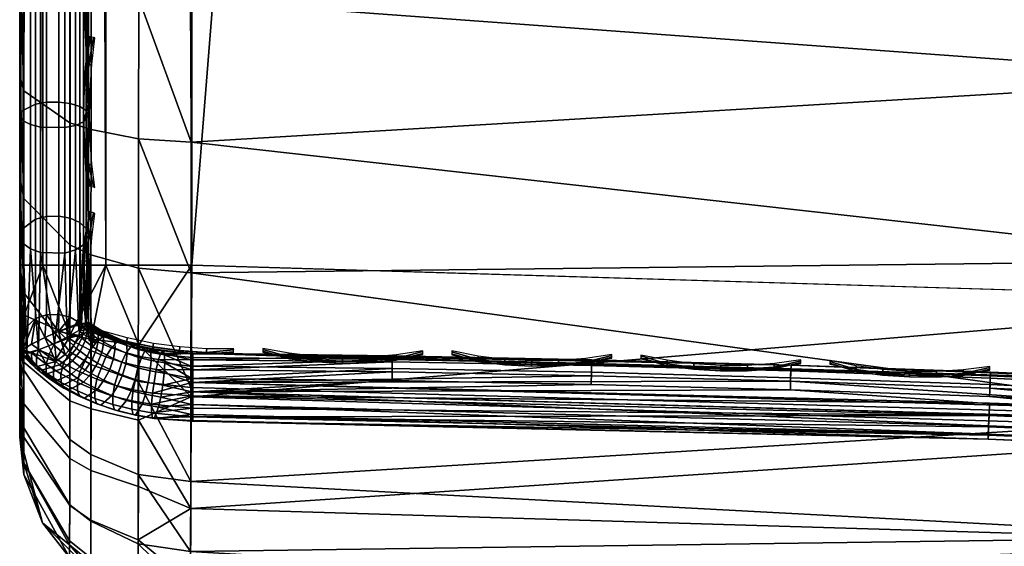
# Model space of a CAD drawing. Header units: inches. Extents: x 0 to 31.9, y -32.8 to 0.
# Tile 3 of 75: x 0 to 1.431, y -27.919 to -27.154. Entities that reach past the tile are written whole.
import ezdxf

# ---------------------------------------------------------------- set-up
doc = ezdxf.new("R2010")
doc.units = ezdxf.units.IN
doc.header["$LTSCALE"] = 0.03937
doc.header["$MEASUREMENT"] = 0
for name, color, linetype in [('A-FURN-3-ST', 151, 'Continuous'), ('A-FURN-3-ST-SEAM', 250, 'Continuous'), ('A-FURN-3-STITCH', 15, 'Continuous')]:
    doc.layers.add(name, color=color, linetype=linetype)

msp = doc.modelspace()

# ---------------------------------------------------------------- meshes
at = {"layer": 'A-FURN-3-ST'}
mesh = msp.add_polyface(dxfattribs=at)
corners = [(6.6975, -1.4634, 18), (8.8741, -1.4486, 17.9626), (6.7276, -1.1805, 17.9626), (4.5529, -1.27, 18), (4.5732, -0.9862, 17.9626), (2.4029, -1.1505, 18), (2.4133, -0.8661, 17.9626), (0.2502, -0.8904, 17.9789), (0.2504, -0.6842, 17.9163), (2.423, -0.6011, 17.8528), (0.2505, -0.494, 17.8148), (2.4312, -0.3735, 17.6781), (0.2507, -0.3274, 17.6781), (0.2508, -0.1906, 17.5116), (2.4374, -0.1988, 17.4505), (0.2509, -0.0889, 17.3215), (2.4412, -0.0888, 17.1854), (0.251, -0.0262, 17.1153), (2.4421, -0.0512, 16.9008), (0.251, -0.0049, 16.9008), (6.8094, -0.407, 17.1854), (8.9878, -0.6412, 16.9008), (6.8131, -0.3695, 16.9008), (4.628, -0.2104, 17.1854), (4.6303, -0.1728, 16.9008), (6.798, -0.5164, 17.4505), (4.6204, -0.3201, 17.4505), (6.7796, -0.6903, 17.6781), (4.6081, -0.4945, 17.6781), (6.7556, -0.9168, 17.8528), (4.592, -0.7217, 17.8528), (6.814, -0.3608, 5.5004), (4.6309, -0.164, 5.5004), (2.4424, -0.0424, 5.5004), (0.251, 0.0039, 5.5004), (6.8101, -0.3985, 5.3089), (4.6284, -0.2019, 5.3089), (2.4412, -0.0803, 5.3089), (0.2509, -0.0341, 5.309), (8.9459, -0.938, 5.0381), (6.7612, -0.858, 5), (6.7815, -0.6676, 5.0381), (4.5953, -0.6628, 5), (4.6091, -0.4718, 5.0381), (4.6207, -0.31, 5.1466), (6.7987, -0.5063, 5.1466), (2.4241, -0.5421, 5), (2.4312, -0.3508, 5.0381), (2.4372, -0.1886, 5.1466), (0.25, -0.4961, 5), (0.2504, -0.3047, 5.0381), (0.2507, -0.1424, 5.1466), (8.919, -1.1276, 5), (5.2701, -27.8952, 5), (3.6033, -27.6896, 5), (1.9287, -27.5614, 5), (0.25, -27.5109, 5), (5.3555, -27.3013, 18), (8.8343, -1.7304, 18), (3.6603, -27.0923, 18), (1.9573, -26.962, 18)]
mesh.append_faces([[corners[k] for k in face] for face in [(0, 1, 2), (0, 2, 3), (3, 2, 4), (3, 4, 5), (5, 4, 6), (5, 6, 7), (8, 6, 9), (10, 9, 11), (10, 11, 12), (12, 11, 13), (13, 11, 14), (13, 14, 15), (15, 14, 16), (15, 16, 17), (17, 16, 18), (17, 18, 19), (20, 21, 22), (20, 22, 23), (23, 22, 24), (23, 24, 16), (16, 24, 18), (25, 20, 23, 26), (26, 23, 16, 14), (27, 25, 26, 28), (28, 26, 14, 11), (29, 27, 28, 30), (30, 28, 11, 9), (2, 29, 30, 4), (4, 30, 9, 6), (22, 31, 24), (24, 31, 32), (24, 32, 18), (18, 32, 33), (18, 33, 19), (19, 33, 34), (31, 35, 36), (31, 36, 32), (32, 36, 37), (32, 37, 33), (33, 37, 38), (33, 38, 34), (39, 40, 41), (40, 42, 41), (41, 42, 43), (41, 43, 44, 45), (45, 44, 36, 35), (42, 46, 43), (43, 46, 47), (43, 47, 48, 44), (44, 48, 37, 36), (46, 49, 47), (47, 49, 50), (47, 50, 48), (48, 50, 51), (48, 51, 37), (37, 51, 38), (52, 53, 40), (40, 54, 42), (42, 55, 46), (46, 56, 49), (57, 58, 0), (59, 0, 3), (60, 3, 5)]])
mesh = msp.add_polyface(dxfattribs=at)
corners = [(0.0335, -0.4961, 5.125), (0.125, -27.5109, 5.0335), (0.0335, -27.5109, 5.125), (0, -0.4961, 5.25), (0, -27.5109, 5.25), (0, -27.6065, 5.269), (0.0063, -27.5835, 5.2033), (0.0731, -27.6123, 5.0856), (0.0062, -27.8151, 5.4744), (0.0332, -27.8854, 5.5), (0, -27.7609, 5.5), (0, -27.7418, 5.4043), (0, -27.6876, 5.3232), (0.0062, -27.7609, 5.3249), (0.0062, -27.7979, 5.3961), (0.0062, -27.6519, 5.2291), (0.0062, -27.7122, 5.2704), (0.0728, -27.792, 5.1794), (0.0727, -27.86, 5.2555), (0.0729, -27.7078, 5.1217), (0.1039, -27.6185, 5.0602), (0.1037, -27.7198, 5.0985), (0.1035, -27.8092, 5.1597), (0.0332, -27.8854, 16.9), (0, -27.7609, 16.9), (0, -27.7445, 17.0658), (0.0062, -27.7988, 17.0766), (0.0731, -27.1111, 17.9069), (0.125, -26.9109, 17.9665), (0.0335, -26.9109, 17.875), (0.0063, -27.0875, 17.7881), (0, -26.9109, 17.75), (0, -27.0767, 17.7337), (0.0062, -27.2573, 17.7365), (0, -27.2361, 17.6853), (0.0062, -27.4138, 17.6527), (0, -27.383, 17.6066), (0.0062, -27.5511, 17.5402), (0, -27.5119, 17.501), (0.0062, -27.6635, 17.4029), (0, -27.6175, 17.3722), (0.0062, -27.7472, 17.2464), (0, -27.6961, 17.2253), (0.0727, -27.7641, 17.4701), (0.1034, -27.7858, 17.4847), (0.1035, -27.6551, 17.6443), (0.0728, -27.6366, 17.6257), (0.1036, -27.4956, 17.7751), (0.0729, -27.481, 17.7533), (0.1037, -27.3137, 17.8725), (0.073, -27.3037, 17.8484), (0.1039, -27.1162, 17.9326), (0.0727, -27.8589, 17.2927), (0.0335, -1.1049, 17.875), (0.125, -1.1049, 17.9665), (0, -0.2549, 16.9007), (0, -0.2461, 5.5002), (0, -1.1049, 17.75)]
mesh.append_faces([[corners[k] for k in face] for face in [(0, 1, 2), (3, 2, 4), (5, 4, 6), (6, 4, 2), (6, 2, 7), (7, 2, 1), (8, 9, 10), (8, 10, 11), (12, 13, 11), (11, 13, 14), (11, 14, 8), (5, 15, 12), (12, 15, 16), (12, 16, 13), (13, 16, 17, 18), (15, 5, 6), (15, 6, 7, 19), (19, 7, 20, 21), (19, 21, 22, 17), (17, 16, 15, 19), (10, 23, 24), (25, 24, 26), (26, 24, 23), (27, 28, 29), (27, 29, 30), (30, 29, 31), (30, 31, 32), (30, 32, 33), (33, 32, 34), (33, 34, 35), (35, 34, 36), (35, 36, 37), (37, 36, 38), (37, 38, 39), (39, 38, 40), (39, 40, 41), (41, 40, 42), (41, 42, 26), (26, 42, 25), (43, 44, 45, 46), (46, 45, 47, 48), (48, 47, 49, 50), (50, 49, 51, 27), (41, 52, 43, 39), (39, 43, 46, 37), (37, 46, 48, 35), (35, 48, 50, 33), (33, 50, 27, 30), (53, 31, 29), (54, 29, 28), (5, 12, 4), (4, 12, 11), (4, 11, 10), (24, 55, 10), (10, 56, 4), (25, 31, 24), (24, 31, 57), (25, 42, 31), (31, 42, 40), (31, 40, 38), (38, 36, 31), (31, 36, 34), (31, 34, 32)]])
mesh = msp.add_polyface(dxfattribs=at)
corners = [(0.2502, -0.8904, 17.9789), (2.4133, -0.8661, 17.9626), (0.2504, -0.6842, 17.9163), (2.423, -0.6011, 17.8528), (0.2505, -0.494, 17.8148), (0.25, -1.1049, 18), (2.4029, -1.1505, 18), (0.25, -0.4961, 5), (0.25, -27.5109, 5), (0.125, -0.4961, 5.0335), (0.125, -27.5109, 5.0335), (0.0335, -0.4961, 5.125), (0.0335, -27.5109, 5.125), (0, -0.4961, 5.25), (0.1042, -0.3227, 5.0815), (0.1736, -0.3093, 5.0492), (0.2504, -0.3047, 5.0381), (0.0734, -0.3327, 5.1056), (0.0063, -0.3791, 5.2177), (0, -0.4004, 5.2691), (0, -0.9391, 17.7337), (0, -1.1049, 17.75), (0.0063, -0.9283, 17.7881), (0.0335, -1.1049, 17.875), (0.0733, -0.9047, 17.9071), (0.125, -1.1049, 17.9665), (0.1041, -0.8996, 17.9328), (0.1734, -0.8927, 17.9671), (0.1736, -0.6888, 17.9052), (0.1042, -0.7021, 17.8729), (0.1737, -0.5007, 17.8048), (0.1042, -0.5201, 17.7758), (0.1738, -0.3358, 17.6697), (0.1043, -0.3605, 17.6449), (0.2507, -0.3274, 17.6781), (0.0063, -0.3522, 17.4035), (0, -0.3984, 17.3726), (0.0063, -0.4648, 17.5406), (0, -0.5041, 17.5012), (0.0063, -0.602, 17.6531), (0, -0.6329, 17.6069), (0.0063, -0.7586, 17.7366), (0, -0.7798, 17.6853), (0.0734, -0.7121, 17.8487), (0.0734, -0.5346, 17.754), (0.0735, -0.379, 17.6265), (0.0735, -0.2512, 17.471), (0, -26.9109, 17.75), (0.0335, -26.9109, 17.875), (0.125, -26.9109, 17.9665), (0, -27.5109, 5.25), (0, -0.2461, 5.5002), (0, -0.2651, 5.4045), (0, -0.3193, 5.3233), (0, -27.7609, 5.5), (0, -0.2549, 16.9007), (0, -27.7609, 16.9), (0, -0.2713, 17.0664), (0, -0.3198, 17.2257), (0.25, -26.9109, 18)]
mesh.append_faces([[corners[k] for k in face] for face in [(0, 1, 2), (2, 3, 4), (0, 5, 6), (7, 8, 9), (9, 10, 11), (11, 12, 13), (14, 15, 9), (9, 15, 7), (7, 15, 16), (14, 9, 17), (17, 9, 11), (17, 11, 18), (18, 11, 13), (18, 13, 19), (20, 21, 22), (22, 21, 23), (22, 23, 24), (24, 23, 25), (24, 25, 26), (26, 25, 27), (26, 27, 28, 29), (29, 28, 30, 31), (31, 30, 32, 33), (34, 32, 4), (4, 32, 30), (4, 30, 2), (2, 30, 28), (2, 28, 0), (0, 28, 27), (0, 27, 5), (5, 27, 25), (35, 36, 37), (37, 36, 38), (37, 38, 39), (39, 38, 40), (39, 40, 41), (41, 40, 42), (41, 42, 22), (22, 42, 20), (41, 22, 24, 43), (43, 24, 26, 29), (43, 29, 31, 44), (44, 31, 33, 45), (41, 43, 44, 39), (39, 44, 45, 37), (37, 45, 46, 35), (21, 47, 23), (23, 48, 25), (25, 49, 5), (50, 51, 13), (13, 52, 53), (54, 55, 51), (56, 21, 55), (55, 21, 57), (57, 21, 58), (58, 21, 36), (36, 21, 38), (38, 21, 40), (40, 21, 42), (42, 21, 20), (53, 19, 13), (59, 6, 5)]])
mesh = msp.add_polyface(dxfattribs=at)
corners = [(13.2005, -1.8883, 5), (8.5662, -28.5369, 5), (6.9256, -28.1779, 5), (11.0663, -1.4711, 5), (5.2701, -27.8952, 5), (6.7612, -0.858, 5), (3.6033, -27.6896, 5), (4.5953, -0.6628, 5), (1.9287, -27.5614, 5), (2.4241, -0.5421, 5), (0.25, -27.5109, 5), (0.125, -0.4961, 5.0335), (0.125, -27.5109, 5.0335), (0.0731, -27.6123, 5.0856), (0.1039, -27.6185, 5.0602), (0.173, -27.6268, 5.0261), (0.1727, -27.736, 5.0674), (0.1037, -27.7198, 5.0985), (0.1725, -27.8324, 5.1333), (0.1035, -27.8092, 5.1597), (0.2493, -27.7022, 5.0381), (0.2488, -27.8644, 5.1464), (0.1034, -27.7858, 17.4847), (0.1722, -27.815, 17.5042), (0.1724, -27.6799, 17.6691), (0.1035, -27.6551, 17.6443), (0.1726, -27.5151, 17.8043), (0.1036, -27.4956, 17.7751), (0.1728, -27.3271, 17.9049), (0.1037, -27.3137, 17.8725), (0.1731, -27.1231, 17.9669), (0.1039, -27.1162, 17.9326), (0.125, -26.9109, 17.9665), (0.25, -26.9109, 18), (0.2497, -27.1254, 17.9788), (0.2493, -27.3318, 17.9162), (0.249, -27.5219, 17.8145), (0.2488, -27.6887, 17.6778), (0.2486, -27.8253, 17.5111), (0.0731, -27.1111, 17.9069), (0.25, -1.1049, 18), (7.9526, -28.0702, 17.9625), (7.0392, -27.5887, 18), (6.4294, -27.7645, 17.9625), (5.3555, -27.3013, 18), (4.8945, -27.5238, 17.9625), (3.6603, -27.0923, 18), (3.3508, -27.3486, 17.9625), (1.9573, -26.962, 18), (1.8011, -27.2391, 17.9625), (1.788, -27.5041, 17.8526), (1.7768, -27.7316, 17.6778), (1.7682, -27.9062, 17.45), (3.3056, -27.8396, 17.6778), (3.3265, -27.6128, 17.8526), (4.8285, -28.0125, 17.6778), (4.859, -27.7868, 17.8526), (6.3827, -28.0257, 17.8526), (3.5845, -27.88, 5.0381), (1.9189, -27.7524, 5.0381), (8.7077, -27.9539, 18), (13.0739, -2.4838, 18), (10.9605, -2.0707, 18), (6.6975, -1.4634, 18), (4.5529, -1.27, 18), (2.4029, -1.1505, 18)]
mesh.append_faces([[corners[k] for k in face] for face in [(0, 1, 2), (3, 2, 4), (5, 4, 6), (7, 6, 8), (9, 8, 10), (11, 10, 12), (13, 12, 14), (14, 12, 15), (14, 15, 16, 17), (17, 16, 18, 19), (12, 10, 15), (15, 10, 20), (15, 20, 16), (16, 20, 21), (16, 21, 18), (22, 23, 24, 25), (25, 24, 26, 27), (27, 26, 28, 29), (29, 28, 30, 31), (31, 30, 32), (32, 30, 33), (33, 30, 34), (34, 30, 35), (35, 30, 28), (35, 28, 36), (36, 28, 26), (36, 26, 37), (37, 26, 24), (37, 24, 38), (38, 24, 23), (31, 32, 39), (40, 32, 33), (41, 42, 43), (43, 42, 44), (43, 44, 45), (45, 44, 46), (45, 46, 47), (47, 46, 48), (47, 48, 49), (49, 48, 34), (49, 34, 35), (48, 33, 34), (49, 35, 50), (50, 35, 36), (50, 36, 51), (51, 36, 37), (51, 37, 38), (51, 38, 52), (51, 53, 54, 50), (50, 54, 47, 49), (53, 55, 56, 54), (54, 56, 45, 47), (56, 57, 43, 45), (6, 58, 59), (6, 59, 8), (8, 59, 20), (8, 20, 10), (59, 21, 20), (60, 61, 42), (42, 62, 44), (44, 63, 46), (46, 64, 48), (48, 65, 33)]])
mesh = msp.add_polyface(dxfattribs=at)
corners = [(0.1035, -27.8092, 5.1597), (0.1725, -27.8324, 5.1333), (0.1723, -27.9102, 5.2203), (0.1034, -27.8814, 5.2405), (0.1721, -27.9693, 5.334), (0.1033, -27.9362, 5.346), (0.172, -27.9967, 5.4592), (0.1032, -27.9616, 5.4621), (0.124, -27.9768, 5.5), (0.2483, -28.0109, 5.5), (0.2484, -27.9727, 5.3087), (0.2488, -27.8644, 5.1464), (0.0726, -27.9355, 5.4643), (0.0332, -27.8854, 5.5), (0.0062, -27.8151, 5.4744), (0.0062, -27.7979, 5.3961), (0.0726, -27.9116, 5.3549), (0.0727, -27.86, 5.2555), (0.0728, -27.792, 5.1794), (0.0062, -27.7609, 5.3249), (0.2483, -28.0109, 16.9), (0.124, -27.9768, 16.9), (0.0332, -27.8854, 16.9), (0, -27.7609, 5.5), (0.0062, -27.7988, 17.0766), (0.0726, -27.9173, 17.1002), (0.1032, -27.943, 17.1053), (0.172, -27.9775, 17.1122), (0.1721, -27.9156, 17.3162), (0.1033, -27.8831, 17.3027), (0.1722, -27.815, 17.5042), (0.1034, -27.7858, 17.4847), (0.2486, -27.8253, 17.5111), (0.2484, -27.9271, 17.3209), (0.2483, -27.9897, 17.1146), (0.0062, -27.7472, 17.2464), (0.0727, -27.8589, 17.2927), (0.0727, -27.7641, 17.4701), (1.7682, -27.9062, 17.45), (1.7627, -28.016, 17.1847), (1.9035, -28.0607, 16.9), (3.2795, -28.1231, 17.1847), (3.2896, -28.0137, 17.45), (3.3056, -27.8396, 17.6778), (1.7768, -27.7316, 17.6778), (3.5546, -28.1872, 16.9), (4.7904, -28.2947, 17.1847), (4.8051, -28.1858, 17.45), (3.5546, -28.1872, 5.5), (1.9035, -28.0607, 5.5), (3.5582, -28.1493, 5.3087), (1.9052, -28.0227, 5.3087), (1.9106, -27.9144, 5.1464), (3.5687, -28.0414, 5.1464), (1.9189, -27.7524, 5.0381), (3.5845, -27.88, 5.0381)]
mesh.append_faces([[corners[k] for k in face] for face in [(0, 1, 2, 3), (3, 2, 4, 5), (5, 4, 6, 7), (7, 6, 8), (8, 6, 9), (9, 6, 10), (10, 6, 4), (10, 4, 2), (1, 11, 2), (11, 10, 2), (7, 8, 12), (12, 8, 13), (12, 13, 14), (14, 15, 16, 12), (12, 16, 5, 7), (17, 18, 0, 3), (17, 3, 5, 16), (19, 17, 16, 15), (9, 20, 8), (8, 20, 21), (8, 21, 13), (13, 21, 22), (13, 22, 23), (24, 22, 25), (25, 22, 21), (25, 21, 26), (26, 21, 27), (26, 27, 28, 29), (29, 28, 30, 31), (32, 30, 33), (33, 30, 28), (33, 28, 34), (34, 28, 27), (34, 27, 20), (20, 27, 21), (35, 24, 25, 36), (36, 25, 26, 29), (36, 29, 31, 37), (38, 32, 33), (38, 33, 39), (39, 33, 34), (39, 34, 20), (20, 40, 39), (39, 40, 41), (39, 41, 42, 38), (38, 42, 43, 44), (40, 45, 41), (41, 45, 46), (41, 46, 47, 42), (48, 45, 49), (49, 45, 40), (49, 40, 9), (9, 40, 20), (48, 49, 50), (50, 49, 51), (50, 51, 52, 53), (53, 52, 54, 55), (49, 9, 51), (51, 9, 10), (51, 10, 52), (52, 10, 11), (52, 11, 54)]])
at = {"layer": 'A-FURN-3-ST-SEAM'}
mesh = msp.add_polyface(dxfattribs=at)
corners = [(0.0962, -17.3859, 17.9191), (0.1, -22.1479, 17.9), (0.1, -17.3859, 17.9), (0.0965, -26.91, 17.8826), (0.1, -26.91, 17.9), (0.0965, -27.0047, 17.878), (0.1, -27.0064, 17.8952), (0.1, -27.0951, 17.8825), (0.0965, -27.0999, 17.8639), (0.1, -27.1032, 17.881), (0.1, -27.2772, 17.8301), (0.0965, -27.286, 17.8078), (0.1, -27.2927, 17.8239), (0.1, -13.0301, 17.9), (0.0962, -13.0301, 17.9191), (0.0962, -17.3859, 17.8809), (0.1, -1.1034, 17.9), (0.0965, -1.1034, 17.8826), (0.0965, -0.1207, 16.9008), (0.1, -0.0946, 5.5003), (0.1, -0.099, 11.2005), (0.1, -0.1034, 16.9008), (0.0965, -0.1374, 17.0797), (0.1, -0.1203, 17.0828), (0.0965, -0.1899, 17.2623), (0.1, -0.1738, 17.2687), (0.0965, -0.2812, 17.4381), (0.1, -0.2667, 17.4476), (0.0965, -0.4088, 17.595), (0.1, -0.3966, 17.6073), (0.0965, -0.5659, 17.7223), (0.1, -0.5565, 17.7369), (0.0965, -0.7418, 17.8137), (0.1, -0.7354, 17.8298), (0.0965, -0.9243, 17.866), (0.1, -0.9213, 17.8831), (23.1228, -23.5631, 17.8538), (18.357, -31.8091, 17.8563), (23.1087, -23.555, 17.8646), (18.345, -31.8022, 17.8675), (23.0993, -23.5495, 17.8809), (20.715, -27.6717, 17.9), (23.096, -23.5476, 17.9), (23.1393, -23.5727, 17.85), (18.3715, -31.8174, 17.8505), (23.1793, -23.5957, 17.9192), (18.4203, -31.8456, 17.9045), (23.1826, -23.5976, 17.9), (18.4189, -31.8448, 17.8868), (23.1793, -23.5957, 17.8809), (23.1699, -23.5903, 17.8647), (18.4008, -31.8344, 17.8588), (23.1559, -23.5822, 17.8538), (18.3868, -31.8263, 17.8515), (23.1699, -23.5903, 17.9354), (18.4161, -31.8432, 17.9217), (23.1559, -23.5822, 17.9462), (18.4071, -31.838, 17.9362), (23.1393, -23.5726, 17.95), (18.3942, -31.8306, 17.9459), (23.1227, -23.5631, 17.9462), (18.3638, -31.813, 17.9472), (23.1087, -23.555, 17.9354), (18.3502, -31.8052, 17.939), (23.0993, -23.5495, 17.9191), (18.3401, -31.7993, 17.9255), (25.2772, -19.7773, 17.8809), (25.2866, -19.7827, 17.8646), (25.3007, -19.7909, 17.8538), (25.3172, -19.8004, 17.85), (25.3338, -19.81, 17.8538), (25.3478, -19.8181, 17.8647), (25.3572, -19.8235, 17.8809), (25.3605, -19.8254, 17.9), (25.3572, -19.8235, 17.9192), (25.3478, -19.8181, 17.9354), (25.3338, -19.81, 17.9462), (25.3172, -19.8004, 17.95), (25.3006, -19.7908, 17.9462), (25.2866, -19.7827, 17.9354), (25.2772, -19.7773, 17.9191), (25.2739, -19.7754, 17.9)]
mesh.append_faces([[corners[k] for k in face] for face in [(0, 1, 2), (3, 2, 1), (3, 1, 4), (5, 4, 6), (5, 6, 7), (8, 7, 9), (8, 9, 10), (11, 10, 12), (13, 14, 2), (15, 13, 2), (16, 13, 17), (16, 14, 13), (18, 19, 20), (18, 20, 21), (22, 21, 23), (24, 23, 25), (26, 25, 27), (28, 27, 29), (30, 29, 31), (32, 31, 33), (34, 33, 35), (17, 35, 16), (36, 37, 38), (38, 39, 40), (41, 42, 40), (36, 43, 44), (45, 46, 47), (47, 48, 49), (49, 48, 50), (50, 51, 52), (52, 53, 43), (45, 54, 55), (54, 56, 57), (56, 58, 59), (58, 60, 61), (60, 62, 63), (62, 64, 65), (64, 42, 41), (42, 66, 40), (40, 67, 38), (38, 68, 36), (36, 69, 43), (43, 70, 52), (52, 71, 50), (50, 72, 49), (49, 73, 47), (47, 74, 45), (45, 75, 54), (54, 76, 56), (56, 77, 58), (58, 78, 60), (60, 79, 62), (62, 80, 64), (64, 81, 42)]])
mesh = msp.add_polyface(dxfattribs=at)
corners = [(1.4107, -27.6748, 17.7078), (1.9903, -27.7021, 17.7078), (1.9907, -27.6935, 17.6902), (1.411, -27.6662, 17.6902), (1.7849, -27.6817, 17.6706), (1.1211, -27.6561, 17.6902), (0.2519, -27.6385, 17.6706), (0.8313, -27.6483, 17.6902), (0.5415, -27.6428, 17.6902), (0.5415, -27.6513, 17.7078), (0.8311, -27.6568, 17.7078), (0.5413, -27.666, 17.7208), (0.8309, -27.6715, 17.7208), (0.2519, -27.6814, 17.7271), (0.2519, -27.6628, 17.7208), (0.2519, -27.6482, 17.7078), (0.2519, -27.6396, 17.6902), (1.1205, -27.6793, 17.7208), (1.1209, -27.6646, 17.7078), (1.4102, -27.6894, 17.7208), (1.9905, -27.6988, 17.6522), (1.4108, -27.6715, 17.6522), (1.9899, -27.7117, 17.6377), (1.4104, -27.6844, 17.6377), (1.1202, -27.6918, 17.6292), (0.2519, -27.6947, 17.628), (0.8307, -27.684, 17.6292), (0.5412, -27.6785, 17.6292), (0.5414, -27.661, 17.6377), (0.831, -27.6665, 17.6377), (0.5415, -27.6481, 17.6522), (0.8312, -27.6536, 17.6522), (0.2519, -27.6449, 17.6522), (0.2519, -27.6578, 17.6377), (0.2519, -27.6753, 17.6292), (1.121, -27.6614, 17.6522), (1.4098, -27.7019, 17.6292), (1.1206, -27.6743, 17.6377), (0.25, -27.6814, 17.7271), (0.25, -27.6628, 17.7208), (0.25, -27.6482, 17.7078), (0.25, -27.6397, 17.6901), (0.25, -27.6385, 17.6706), (0.25, -27.645, 17.6522), (0.25, -27.6579, 17.6377), (0.25, -27.6754, 17.6292), (0.25, -27.6947, 17.628), (23.0993, -23.5495, 17.8809), (18.3369, -31.7975, 17.8826), (20.715, -27.6717, 17.9), (18.3401, -31.7993, 17.9255), (23.0993, -23.5495, 17.9191)]
mesh.append_faces([[corners[k] for k in face] for face in [(0, 1, 2, 3), (3, 2, 4), (3, 4, 5), (5, 4, 6), (5, 6, 7), (7, 6, 8), (7, 8, 9, 10), (10, 9, 11, 12), (12, 11, 13), (13, 11, 14), (14, 11, 9), (14, 9, 15), (15, 9, 8), (15, 8, 16), (16, 8, 6), (12, 13, 17), (0, 3, 5, 18), (18, 5, 7, 10), (19, 0, 18, 17), (17, 18, 10, 12), (4, 20, 21), (21, 20, 22, 23), (24, 25, 26), (26, 25, 27), (26, 27, 28, 29), (29, 28, 30, 31), (31, 30, 6), (6, 30, 32), (32, 30, 33), (33, 30, 28), (33, 28, 34), (34, 28, 27), (34, 27, 25), (31, 6, 35), (35, 6, 4), (35, 4, 21), (23, 36, 24, 37), (37, 24, 26, 29), (21, 23, 37, 35), (35, 37, 29, 31), (13, 14, 38), (39, 14, 15), (40, 15, 16), (40, 16, 41), (41, 16, 6), (6, 32, 42), (43, 32, 33), (43, 33, 44), (44, 33, 34), (44, 34, 45), (45, 34, 46), (46, 34, 25), (47, 48, 49), (50, 51, 49)]])
mesh = msp.add_polyface(dxfattribs=at)
corners = [(0.0655, -27.4933, 17.7694), (0.0692, -27.6156, 17.6724), (0.0812, -27.4887, 17.7627), (0.0859, -27.6057, 17.666), (0.0929, -27.4812, 17.7515), (0.0966, -27.5979, 17.6505), (0.1, -27.467, 17.7303), (0.1, -27.2927, 17.8239), (0.0929, -27.3025, 17.8475), (0.1, -27.4463, 17.7439), (0.1, -27.1032, 17.881), (0.0929, -27.1082, 17.906), (0.1, -27.2772, 17.8301), (0.1, -27.0951, 17.8825), (0.0929, -27.0088, 17.9207), (0.0812, -27.0101, 17.9341), (0.0812, -27.1108, 17.9192), (0.0812, -27.3076, 17.8599), (0.0655, -27.0109, 17.9422), (0.0655, -27.1123, 17.9272), (0.0655, -27.3107, 17.8674), (0.0304, -27.0108, 17.9409), (0.0304, -27.1121, 17.9259), (0.0304, -27.3102, 17.8662), (0.0304, -27.4926, 17.7684), (0.0155, -27.0099, 17.9312), (0.0155, -27.1102, 17.9164), (0.0155, -27.3065, 17.8573), (0.0155, -27.4872, 17.7603), (0.0051, -27.0085, 17.9168), (0.0051, -27.1074, 17.9022), (0.0051, -27.301, 17.8439), (0.0051, -27.4791, 17.7483), (0.0003, -27.0068, 17.8997), (0.0003, -27.1041, 17.8854), (0.0003, -27.2944, 17.8281), (0.0003, -27.4695, 17.734), (0.0734, -27.5864, 17.576), (0.0567, -27.5823, 17.5719), (0.0567, -27.4394, 17.6892), (0.0734, -27.4427, 17.694), (0.0567, -27.2737, 17.7781), (0.0734, -27.2759, 17.7835), (0.0567, -27.0937, 17.8324), (0.0734, -27.0948, 17.8381), (0.0872, -27.097, 17.8491), (0.0872, -27.2803, 17.7939), (0.0872, -27.4489, 17.7033), (0.0872, -27.5944, 17.5839), (0.09, -27.5959, 17.5859), (0.0965, -27.4573, 17.7159), (0.0965, -27.286, 17.8078), (0.0965, -27.0999, 17.8639), (0.0872, -27.0033, 17.8629), (0.0965, -27.0047, 17.878), (0.0019, -27.4597, 17.7193), (0.0228, -27.4441, 17.6961), (0.0228, -27.5882, 17.5778), (0.0019, -27.608, 17.5976), (0.0019, -27.2876, 17.8117), (0.0019, -27.1007, 17.868), (0.0019, -27.0051, 17.8821), (0.039, -27.44, 17.69), (0.039, -27.583, 17.5726), (0.0228, -27.2769, 17.7858), (0.0228, -27.0953, 17.8406), (0.0228, -27.0024, 17.8542), (0.039, -27.2741, 17.7791), (0.039, -27.0939, 17.8334)]
mesh.append_faces([[corners[k] for k in face] for face in [(0, 1, 2), (2, 3, 4), (4, 5, 6), (7, 8, 9), (9, 8, 4), (9, 4, 6), (10, 11, 12), (12, 11, 8), (12, 8, 7), (13, 14, 11), (13, 11, 10), (14, 15, 16, 11), (11, 16, 17, 8), (8, 17, 2, 4), (15, 18, 19, 16), (16, 19, 20, 17), (17, 20, 0, 2), (18, 21, 22, 19), (19, 22, 23, 20), (20, 23, 24, 0), (21, 25, 26, 22), (22, 26, 27, 23), (23, 27, 28, 24), (25, 29, 30, 26), (26, 30, 31, 27), (27, 31, 32, 28), (29, 33, 34, 30), (30, 34, 35, 31), (31, 35, 36, 32), (37, 38, 39, 40), (40, 39, 41, 42), (42, 41, 43, 44), (44, 45, 46, 42), (42, 46, 47, 40), (40, 47, 48, 37), (49, 47, 50), (50, 47, 46, 51), (51, 46, 45, 52), (52, 45, 53, 54), (54, 13, 52), (52, 12, 51), (55, 56, 57, 58), (55, 36, 35, 59), (59, 35, 34, 60), (60, 34, 33, 61), (56, 62, 63, 57), (56, 55, 59, 64), (64, 59, 60, 65), (65, 60, 61, 66), (62, 39, 38, 63), (62, 56, 64, 67), (67, 64, 65, 68), (39, 62, 67, 41), (41, 67, 68, 43)]])
mesh = msp.add_polyface(dxfattribs=at)
corners = [(0.1387, -27.6315, 17.6161), (0.1363, -27.6462, 17.6064), (0.1194, -27.6375, 17.5977), (0.1221, -27.6229, 17.6076), (0.1118, -27.6329, 17.5932), (0.1147, -27.6185, 17.6031), (0.105, -27.6284, 17.5887), (0.108, -27.6141, 17.5988), (0.0953, -27.621, 17.5813), (0.0985, -27.6068, 17.5916), (0.0974, -27.5951, 17.6049), (0.0999, -27.5938, 17.6261), (0.1069, -27.6024, 17.6121), (0.1015, -27.5949, 17.6272), (0.1136, -27.6068, 17.6165), (0.1085, -27.5996, 17.6319), (0.1211, -27.6113, 17.621), (0.1163, -27.6042, 17.6365), (0.1379, -27.6199, 17.6296), (0.1336, -27.6132, 17.6454), (0.1555, -27.6276, 17.6372), (0.1519, -27.6211, 17.6532), (0.1726, -27.6335, 17.643), (0.1697, -27.6272, 17.6593), (0.1905, -27.6379, 17.6474), (0.1883, -27.6318, 17.6639), (0.2106, -27.6413, 17.6508), (0.2091, -27.6354, 17.6674), (0.1251, -27.6439, 17.7), (0.1335, -27.6309, 17.6912), (0.1122, -27.6218, 17.6822), (0.1025, -27.6342, 17.6904), (0.1774, -27.6438, 17.7041), (0.1824, -27.6346, 17.6896), (0.1616, -27.6295, 17.6845), (0.155, -27.6382, 17.6985), (0.1419, -27.6227, 17.6777), (0.1219, -27.6141, 17.6692), (0.1031, -27.6044, 17.6595), (0.0922, -27.6113, 17.6718), (0.0966, -27.5979, 17.6505), (0.0946, -27.5992, 17.6544), (0.1, -27.5941, 17.6303), (0.1, -27.594, 17.6295), (0.205, -27.6386, 17.6935), (0.1563, -27.6391, 17.6236), (0.1732, -27.6449, 17.6294), (0.1, -27.467, 17.7303), (0.0965, -27.286, 17.8078), (0.1, -27.2927, 17.8239), (0.1, -27.4463, 17.7439), (0.0965, -27.4573, 17.7159)]
mesh.append_faces([[corners[k] for k in face] for face in [(0, 1, 2, 3), (3, 2, 4, 5), (5, 4, 6, 7), (7, 6, 8, 9), (10, 11, 12), (12, 11, 13), (12, 13, 14), (14, 13, 15), (14, 15, 16), (16, 15, 17), (16, 17, 18), (18, 17, 19), (18, 19, 20), (20, 19, 21), (20, 21, 22), (22, 21, 23), (22, 23, 24), (24, 23, 25), (26, 25, 27), (28, 29, 30, 31), (32, 33, 34, 35), (35, 34, 36, 29), (29, 36, 37, 30), (30, 37, 38, 39), (40, 41, 15), (40, 15, 42), (42, 15, 13), (42, 13, 43), (43, 13, 11), (44, 27, 33), (33, 27, 25), (33, 25, 34), (34, 25, 23), (34, 23, 36), (36, 23, 21), (36, 21, 37), (37, 21, 19), (37, 19, 38), (38, 19, 17), (38, 17, 41), (41, 17, 15), (12, 7, 9, 10), (7, 12, 14, 5), (5, 14, 16, 3), (3, 16, 18, 0), (0, 18, 20, 45), (45, 20, 22, 46), (47, 40, 42), (47, 42, 43), (48, 49, 50), (48, 50, 51), (51, 50, 47), (51, 47, 11), (11, 47, 43)]])
mesh = msp.add_polyface(dxfattribs=at)
corners = [(0.0985, -27.6068, 17.5916), (0.0953, -27.621, 17.5813), (0.0905, -27.617, 17.5773), (0.0939, -27.6029, 17.5877), (0.0859, -27.6128, 17.5732), (0.0894, -27.5988, 17.5836), (0.0898, -27.5959, 17.5855), (0.0566, -27.6072, 17.5469), (0.078, -27.6274, 17.567), (0.0662, -27.6405, 17.5663), (0.0523, -27.6506, 17.5709), (0.0172, -27.6256, 17.5452), (0.0366, -27.6159, 17.5402), (0.09, -27.5959, 17.5859), (0.0974, -27.5951, 17.6049), (0.0999, -27.5938, 17.6261), (0.0274, -27.6339, 17.6531), (0.0427, -27.6401, 17.6652), (0.0508, -27.6247, 17.6692), (0.053, -27.647, 17.6721), (0.0713, -27.6171, 17.6734), (0.1025, -27.6342, 17.6904), (0.1122, -27.6218, 17.6822), (0.0922, -27.6113, 17.6718), (0.0811, -27.623, 17.6793), (0.0692, -27.6156, 17.6724), (0.1031, -27.6044, 17.6595), (0.0859, -27.6057, 17.666), (0.0946, -27.5992, 17.6544), (0.0966, -27.5979, 17.6505), (0.0828, -27.6317, 17.5713), (0.0878, -27.6359, 17.5755), (0.105, -27.6284, 17.5887), (0.098, -27.6437, 17.5832), (0.0098, -27.6384, 17.6279), (0.01, -27.6383, 17.6283), (0.0051, -27.4791, 17.7483), (0.0102, -27.6383, 17.6287), (0.0155, -27.4872, 17.7603), (0.0304, -27.4926, 17.7684), (0.0655, -27.4933, 17.7694), (0.0812, -27.4887, 17.7627), (0.0929, -27.4812, 17.7515), (0.0003, -27.4695, 17.734), (0.0003, -27.6205, 17.6101), (0.0051, -27.6327, 17.6222), (0, -27.638, 17.5836), (0.0019, -27.608, 17.5976), (0.0044, -27.6335, 17.5617), (0.0228, -27.5882, 17.5778), (0.039, -27.583, 17.5726), (0.0567, -27.5823, 17.5719), (0.0734, -27.5864, 17.576), (0.0872, -27.5944, 17.5839), (0.0872, -27.4489, 17.7033), (0.0965, -27.4573, 17.7159), (0.0019, -27.4597, 17.7193)]
mesh.append_faces([[corners[k] for k in face] for face in [(0, 1, 2, 3), (3, 2, 4, 5), (5, 4, 6), (6, 4, 7), (7, 4, 8), (7, 8, 9), (10, 11, 12), (9, 12, 7), (6, 13, 5), (5, 13, 3), (3, 13, 14), (14, 13, 15), (16, 17, 18), (18, 19, 20), (21, 22, 23, 24), (24, 23, 20), (20, 23, 25), (20, 25, 18), (23, 26, 27), (27, 26, 28), (27, 28, 29), (27, 25, 23), (30, 8, 4, 2), (30, 2, 1, 31), (31, 1, 32, 33), (14, 0, 3), (34, 35, 36), (36, 35, 37), (36, 37, 38), (38, 37, 16), (38, 16, 39), (39, 16, 18), (39, 18, 40), (40, 18, 25), (41, 25, 27), (42, 27, 29), (36, 43, 44, 45), (45, 44, 46), (46, 44, 47), (46, 47, 48), (48, 47, 49), (48, 49, 11), (11, 49, 12), (12, 49, 50), (12, 50, 7), (7, 50, 51), (7, 51, 52), (52, 53, 7), (7, 53, 6), (6, 53, 13), (13, 53, 54), (15, 13, 55), (45, 34, 36), (43, 56, 47, 44)]])
mesh = msp.add_polyface(dxfattribs=at)
corners = [(0.0102, -27.6383, 17.6287), (0.01, -27.6383, 17.6283), (0.0108, -27.6446, 17.6211), (0.0098, -27.6384, 17.6279), (0, -27.638, 17.5836), (0.0044, -27.6335, 17.5617), (0.0255, -27.6579, 17.5921), (0.016, -27.6536, 17.6066), (0.0225, -27.6596, 17.6125), (0.0176, -27.6507, 17.6271), (0.0293, -27.6653, 17.6182), (0.0244, -27.6566, 17.6329), (0.0431, -27.6759, 17.6286), (0.0386, -27.6673, 17.6436), (0.0534, -27.6828, 17.6355), (0.0491, -27.6744, 17.6507), (0.0643, -27.6894, 17.6421), (0.0603, -27.6812, 17.6574), (0.0875, -27.7016, 17.6542), (0.084, -27.6936, 17.6698), (0.0662, -27.6405, 17.5663), (0.078, -27.6274, 17.567), (0.0828, -27.6317, 17.5713), (0.0713, -27.6452, 17.571), (0.0878, -27.6359, 17.5755), (0.0766, -27.6497, 17.5754), (0.098, -27.6437, 17.5832), (0.0875, -27.658, 17.5837), (0.1052, -27.6485, 17.588), (0.0953, -27.6632, 17.5888), (0.0523, -27.6506, 17.5709), (0.0172, -27.6256, 17.5452), (0.0366, -27.6159, 17.5402), (0.0838, -27.6813, 17.6826), (0.06, -27.6688, 17.6702), (0.0489, -27.662, 17.6635), (0.0384, -27.6549, 17.6565), (0.0242, -27.6441, 17.6457), (0.0173, -27.6383, 17.6399), (0.0274, -27.6339, 17.6531), (0.0872, -27.6659, 17.6908), (0.0639, -27.6537, 17.6787), (0.053, -27.647, 17.6721), (0.0427, -27.6401, 17.6652), (0.0508, -27.6247, 17.6692), (0.0713, -27.6171, 17.6734), (0.0811, -27.623, 17.6793), (0.1025, -27.6342, 17.6904), (0.0578, -27.6556, 17.5759), (0.0635, -27.6605, 17.5807), (0.0753, -27.6694, 17.5896), (0.0837, -27.675, 17.5952), (0.1038, -27.6683, 17.5939), (0.0929, -27.6806, 17.6007), (0.0317, -27.6636, 17.5978), (0.0382, -27.6691, 17.6033), (0.0515, -27.6792, 17.6133), (0.0613, -27.6858, 17.6199), (0.0718, -27.6922, 17.6262), (0.1129, -27.691, 17.6111), (0.0942, -27.7039, 17.6378), (0.0051, -27.6327, 17.6222)]
mesh.append_faces([[corners[k] for k in face] for face in [(0, 1, 2), (2, 1, 3), (2, 3, 4), (5, 6, 4), (4, 6, 7), (4, 7, 2), (2, 7, 8, 9), (9, 8, 10, 11), (11, 10, 12, 13), (13, 12, 14, 15), (15, 14, 16, 17), (17, 16, 18, 19), (20, 21, 22, 23), (23, 22, 24, 25), (25, 24, 26, 27), (27, 26, 28, 29), (6, 5, 30), (30, 5, 31), (30, 32, 20), (19, 33, 34, 17), (17, 34, 35, 15), (15, 35, 36, 13), (13, 36, 37, 11), (11, 37, 38, 9), (9, 38, 0), (0, 38, 39), (39, 38, 37), (39, 37, 36), (33, 40, 41, 34), (34, 41, 42, 35), (35, 42, 43, 36), (36, 43, 39), (44, 43, 42), (45, 42, 41, 46), (46, 41, 40, 47), (9, 0, 2), (30, 20, 23, 48), (48, 23, 25, 49), (49, 25, 27, 50), (50, 27, 29, 51), (51, 29, 52, 53), (8, 7, 6, 54), (54, 6, 30, 48), (54, 48, 49, 55), (55, 49, 50, 56), (56, 50, 51, 57), (57, 51, 53, 58), (58, 53, 59, 60), (8, 54, 55, 10), (10, 55, 56, 12), (12, 56, 57, 14), (14, 57, 58, 16), (4, 3, 61)]])
mesh = msp.add_polyface(dxfattribs=at)
corners = [(0.25, -27.7008, 17.7259), (0.2519, -27.6814, 17.7271), (0.25, -27.6814, 17.7271), (0.2519, -27.6628, 17.7208), (0.25, -27.6628, 17.7208), (0.2519, -27.6482, 17.7078), (0.25, -27.6482, 17.7078), (0.25, -27.6397, 17.6901), (0.2519, -27.6385, 17.6706), (0.25, -27.6385, 17.6706), (0.25, -27.6947, 17.628), (0.2081, -27.6852, 17.6244), (0.25, -27.6754, 17.6292), (0.2101, -27.6679, 17.6279), (0.2109, -27.6527, 17.6372), (0.1897, -27.6644, 17.6244), (0.1909, -27.6493, 17.6338), (0.1715, -27.6599, 17.62), (0.1732, -27.6449, 17.6294), (0.1542, -27.654, 17.6141), (0.1563, -27.6391, 17.6236), (0.1363, -27.6462, 17.6064), (0.1387, -27.6315, 17.6161), (0.0953, -27.6632, 17.5888), (0.1052, -27.6485, 17.588), (0.1131, -27.6533, 17.5927), (0.1038, -27.6683, 17.5939), (0.1308, -27.6624, 17.6018), (0.1225, -27.6781, 17.6036), (0.1495, -27.6705, 17.6098), (0.1424, -27.6866, 17.6121), (0.1677, -27.6768, 17.6161), (0.1621, -27.6933, 17.6188), (0.1869, -27.6815, 17.6208), (0.1827, -27.6984, 17.6238), (0.2052, -27.7024, 17.6277), (0.1905, -27.6379, 17.6474), (0.1883, -27.6318, 17.6639), (0.2106, -27.6413, 17.6508), (0.2091, -27.6354, 17.6674), (0.25, -27.645, 17.6522), (0.25, -27.6579, 17.6377), (0.1355, -27.701, 17.7022), (0.1378, -27.6852, 17.71), (0.1121, -27.6765, 17.7014), (0.1091, -27.6921, 17.6934), (0.0872, -27.6659, 17.6908), (0.0838, -27.6813, 17.6826), (0.1025, -27.6342, 17.6904), (0.1251, -27.6439, 17.7), (0.1483, -27.6518, 17.7078), (0.1647, -27.692, 17.7167), (0.1725, -27.6578, 17.7139), (0.1928, -27.6969, 17.7217), (0.1982, -27.6623, 17.7183), (0.2016, -27.6481, 17.7083), (0.1774, -27.6438, 17.7041), (0.155, -27.6382, 17.6985), (0.1335, -27.6309, 17.6912), (0.205, -27.6386, 17.6935), (0.1824, -27.6346, 17.6896), (0.0929, -27.6806, 17.6007), (0.1129, -27.691, 17.6111), (0.1341, -27.7001, 17.6201), (0.098, -27.6437, 17.5832), (0.105, -27.6284, 17.5887), (0.1118, -27.6329, 17.5932), (0.1194, -27.6375, 17.5977), (0.1726, -27.6335, 17.643), (0.2519, -27.6449, 17.6522)]
mesh.append_faces([[corners[k] for k in face] for face in [(0, 1, 2), (2, 3, 4), (4, 5, 6), (7, 8, 9), (10, 11, 12), (12, 11, 13), (12, 13, 14), (14, 13, 15, 16), (16, 15, 17, 18), (18, 17, 19, 20), (20, 19, 21, 22), (23, 24, 25, 26), (26, 25, 27, 28), (28, 27, 29, 30), (30, 29, 31, 32), (32, 31, 33, 34), (34, 33, 11, 35), (36, 37, 38), (38, 39, 9), (9, 40, 38), (38, 40, 41), (38, 41, 14), (14, 41, 12), (42, 43, 44, 45), (45, 44, 46, 47), (48, 46, 44, 49), (49, 44, 43, 50), (50, 43, 51, 52), (52, 51, 53, 54), (54, 53, 2), (2, 4, 54), (54, 4, 55), (54, 55, 56, 52), (52, 56, 57, 50), (50, 57, 58, 49), (4, 6, 55), (55, 6, 59), (55, 59, 60, 56), (6, 7, 59), (59, 7, 39), (7, 9, 39), (61, 26, 28, 62), (62, 28, 30, 63), (64, 65, 66, 24), (24, 66, 67, 25), (25, 67, 21, 27), (27, 21, 19, 29), (29, 19, 17, 31), (31, 17, 15, 33), (33, 15, 13, 11), (18, 68, 36, 16), (16, 36, 38, 14), (9, 69, 40)]])
mesh = msp.add_polyface(dxfattribs=at)
corners = [(1.7831, -27.7244, 17.7271), (2.5689, -27.7533, 17.7208), (1.9896, -27.7167, 17.7208), (1.4102, -27.6894, 17.7208), (1.9903, -27.7021, 17.7078), (1.4107, -27.6748, 17.7078), (1.7849, -27.6817, 17.6706), (1.9907, -27.6935, 17.6902), (2.5704, -27.7302, 17.6902), (1.1205, -27.6793, 17.7208), (0.2519, -27.6814, 17.7271), (2.57, -27.7355, 17.6522), (1.9905, -27.6988, 17.6522), (1.4104, -27.6844, 17.6377), (1.9899, -27.7117, 17.6377), (1.989, -27.7292, 17.6292), (1.4098, -27.7019, 17.6292), (1.7825, -27.7378, 17.628), (2.5681, -27.7658, 17.6292), (1.1202, -27.6918, 17.6292), (0.2519, -27.6947, 17.628), (2.5663, -27.7915, 17.6293), (1.9877, -27.7549, 17.6293), (1.6983, -27.7401, 17.6293), (1.9869, -27.7714, 17.6372), (1.6976, -27.7566, 17.6372), (1.9863, -27.7839, 17.6505), (1.6971, -27.7691, 17.6505), (1.9859, -27.7908, 17.6675), (1.6969, -27.776, 17.6675), (1.9859, -27.7911, 17.6858), (1.6968, -27.7764, 17.6858), (1.9862, -27.7849, 17.7029), (1.6971, -27.7701, 17.7029), (1.9868, -27.7729, 17.7167), (1.6976, -27.7581, 17.7167), (1.9876, -27.7568, 17.7253), (1.6982, -27.742, 17.7253), (1.9885, -27.7386, 17.7275), (1.6989, -27.7238, 17.7275), (2.5673, -27.7752, 17.7275), (1.4094, -27.7114, 17.7275), (0.2519, -27.7009, 17.7259), (1.4089, -27.7295, 17.7253), (0.2519, -27.7184, 17.7173), (0.2519, -27.7313, 17.7027), (0.2519, -27.7376, 17.6842), (1.4079, -27.7577, 17.7029), (1.4083, -27.7457, 17.7167), (1.4077, -27.7639, 17.6858), (0.2519, -27.7364, 17.6648), (1.4078, -27.7636, 17.6675), (0.2519, -27.7278, 17.6473), (1.408, -27.7566, 17.6505), (0.2519, -27.7132, 17.6344), (1.4084, -27.7441, 17.6372), (1.4089, -27.7277, 17.6293), (2.564, -27.8277, 17.6858), (2.5644, -27.8215, 17.7029), (2.564, -27.8273, 17.6675), (2.5644, -27.8204, 17.6505)]
mesh.append_faces([[corners[k] for k in face] for face in [(0, 1, 2), (0, 2, 3), (3, 2, 4, 5), (6, 7, 8), (9, 10, 0), (9, 0, 3), (6, 11, 12), (13, 14, 15, 16), (16, 15, 17), (17, 15, 18), (16, 17, 19), (19, 17, 20), (17, 21, 22), (17, 22, 23), (23, 22, 24, 25), (25, 24, 26, 27), (27, 26, 28, 29), (29, 28, 30, 31), (31, 30, 32, 33), (33, 32, 34, 35), (35, 34, 36, 37), (37, 36, 38, 39), (39, 38, 0), (0, 38, 40), (39, 0, 41), (41, 0, 10), (41, 10, 42), (41, 42, 43), (43, 42, 44), (43, 44, 45), (46, 47, 45), (45, 47, 48), (45, 48, 43), (43, 48, 35, 37), (47, 46, 49), (49, 50, 51), (51, 50, 52), (51, 52, 53), (53, 52, 54), (53, 54, 55), (55, 54, 20), (55, 20, 56), (56, 20, 17), (56, 17, 23), (55, 56, 23, 25), (57, 58, 32, 30), (59, 57, 30, 28), (60, 59, 28, 26), (37, 39, 41, 43), (33, 35, 48, 47), (31, 33, 47, 49), (29, 31, 49, 51), (27, 29, 51, 53), (25, 27, 53, 55)]])
mesh = msp.add_polyface(dxfattribs=at)
corners = [(1.4077, -27.7639, 17.6858), (0.2519, -27.7376, 17.6842), (0.2519, -27.7364, 17.6648), (0.25, -27.6947, 17.628), (0.2519, -27.6947, 17.628), (0.25, -27.7132, 17.6344), (0.2519, -27.7132, 17.6344), (0.2519, -27.7278, 17.6473), (0.25, -27.7364, 17.6648), (0.25, -27.7278, 17.6473), (0.25, -27.7376, 17.6843), (0.2519, -27.7313, 17.7027), (0.25, -27.7313, 17.7027), (0.2519, -27.7184, 17.7173), (0.25, -27.7184, 17.7173), (0.2519, -27.7009, 17.7259), (0.25, -27.7008, 17.7259), (0.2519, -27.6814, 17.7271), (0.084, -27.6936, 17.6698), (0.0875, -27.7016, 17.6542), (0.1123, -27.7122, 17.6647), (0.1093, -27.7044, 17.6805), (0.138, -27.7209, 17.6733), (0.1356, -27.7133, 17.6893), (0.1649, -27.7276, 17.6801), (0.1631, -27.7202, 17.6962), (0.193, -27.7326, 17.685), (0.1917, -27.7253, 17.7012), (0.1953, -27.7336, 17.6673), (0.2018, -27.7171, 17.6371), (0.2052, -27.7024, 17.6277), (0.2081, -27.6852, 17.6244), (0.1916, -27.713, 17.7141), (0.163, -27.7079, 17.7091), (0.1355, -27.701, 17.7022), (0.1091, -27.6921, 17.6934), (0.0838, -27.6813, 17.6826), (0.1928, -27.6969, 17.7217), (0.1647, -27.692, 17.7167), (0.1378, -27.6852, 17.71), (0.25, -27.6814, 17.7271), (0.1341, -27.7001, 17.6201), (0.1424, -27.6866, 17.6121), (0.1621, -27.6933, 17.6188), (0.1554, -27.7074, 17.6274), (0.1827, -27.6984, 17.6238), (0.1778, -27.7129, 17.6329), (0.0942, -27.7039, 17.6378), (0.1129, -27.691, 17.6111), (0.118, -27.7141, 17.648), (0.1426, -27.7224, 17.6562), (0.1683, -27.7289, 17.6626), (0.0643, -27.6894, 17.6421), (0.0718, -27.6922, 17.6262)]
mesh.append_faces([[corners[k] for k in face] for face in [(0, 1, 2), (3, 4, 5), (5, 4, 6), (5, 6, 7), (2, 8, 7), (7, 8, 9), (7, 9, 5), (2, 1, 8), (8, 1, 10), (10, 1, 11), (10, 11, 12), (12, 11, 13), (12, 13, 14), (14, 13, 15), (14, 15, 16), (16, 15, 17), (18, 19, 20, 21), (21, 20, 22, 23), (23, 22, 24, 25), (25, 24, 26, 27), (27, 26, 12), (12, 26, 10), (10, 26, 28), (10, 28, 8), (8, 28, 9), (9, 28, 29), (9, 29, 5), (5, 29, 30), (5, 30, 3), (3, 30, 31), (12, 14, 27), (27, 14, 32), (27, 32, 33, 25), (25, 33, 34, 23), (23, 34, 35, 21), (21, 35, 36, 18), (14, 16, 32), (32, 16, 37), (32, 37, 38, 33), (33, 38, 39, 34), (40, 37, 16), (41, 42, 43, 44), (44, 43, 45, 46), (46, 45, 30, 29), (47, 48, 41, 49), (49, 41, 44, 50), (50, 44, 46, 51), (51, 46, 29, 28), (52, 53, 47, 19), (19, 47, 49, 20), (20, 49, 50, 22), (22, 50, 51, 24), (24, 51, 28, 26)]])
at = {"layer": 'A-FURN-3-STITCH'}
mesh = msp.add_polymesh((7, 4), dxfattribs=at)
for k, corner in enumerate([(0.1007, -27.3956, 17.8326), (0.1028, -27.3961, 17.8339), (0.1071, -27.3971, 17.8366), (0.1093, -27.3977, 17.838), (0.0964, -27.362, 17.8522), (0.096, -27.3639, 17.8571), (0.1003, -27.3649, 17.8598), (0.105, -27.3641, 17.8577), (0.0938, -27.3271, 17.8697), (0.0934, -27.329, 17.8745), (0.0977, -27.33, 17.8772), (0.1024, -27.3292, 17.8751), (0.0929, -27.2911, 17.8849), (0.0926, -27.293, 17.8897), (0.0969, -27.294, 17.8924), (0.1016, -27.2932, 17.8903), (0.0938, -27.2542, 17.8977), (0.0934, -27.256, 17.9025), (0.0977, -27.2571, 17.9052), (0.1024, -27.2563, 17.9031), (0.0964, -27.2166, 17.908), (0.096, -27.2184, 17.9129), (0.1003, -27.2195, 17.9156), (0.105, -27.2187, 17.9135), (0.1007, -27.1785, 17.9159), (0.1028, -27.179, 17.9173), (0.1071, -27.1801, 17.92), (0.1093, -27.1806, 17.9213)]):
    mesh.set_mesh_vertex(divmod(k, 4), corner)
mesh = msp.add_polymesh((7, 4), dxfattribs=at)
for k, corner in enumerate([(0.1007, -27.6204, 17.6751), (0.1028, -27.6212, 17.6763), (0.1071, -27.6229, 17.6786), (0.1093, -27.6238, 17.6798), (0.0964, -27.5931, 17.7028), (0.096, -27.5961, 17.707), (0.1003, -27.5978, 17.7093), (0.105, -27.5965, 17.7075), (0.0938, -27.5639, 17.7287), (0.0934, -27.5669, 17.7329), (0.0977, -27.5687, 17.7352), (0.1024, -27.5673, 17.7334), (0.0929, -27.533, 17.7527), (0.0926, -27.5361, 17.7569), (0.0969, -27.5378, 17.7592), (0.1016, -27.5365, 17.7574), (0.0938, -27.5007, 17.7746), (0.0934, -27.5037, 17.7788), (0.0977, -27.5054, 17.7812), (0.1024, -27.5041, 17.7793), (0.0964, -27.467, 17.7943), (0.096, -27.4701, 17.7985), (0.1003, -27.4718, 17.8009), (0.105, -27.4704, 17.7991), (0.1007, -27.4323, 17.8118), (0.1028, -27.4332, 17.813), (0.1071, -27.4349, 17.8154), (0.1093, -27.4357, 17.8165)]):
    mesh.set_mesh_vertex(divmod(k, 4), corner)
mesh = msp.add_polymesh((7, 4), dxfattribs=at)
for k, corner in enumerate([(0.311, -27.638, 17.7224), (0.311, -27.6366, 17.7246), (0.311, -27.6339, 17.7291), (0.3111, -27.6326, 17.7313), (0.2719, -27.6379, 17.7225), (0.271, -27.6403, 17.7271), (0.2711, -27.6376, 17.7315), (0.272, -27.6325, 17.7314), (0.2329, -27.6351, 17.7211), (0.2321, -27.6376, 17.7256), (0.2321, -27.6348, 17.73), (0.233, -27.6297, 17.73), (0.1943, -27.6298, 17.718), (0.1934, -27.6322, 17.7225), (0.1935, -27.6295, 17.727), (0.1944, -27.6244, 17.7269), (0.1563, -27.6218, 17.7134), (0.1554, -27.6243, 17.7179), (0.1555, -27.6216, 17.7223), (0.1564, -27.6164, 17.7223), (0.1191, -27.6114, 17.7072), (0.1183, -27.6138, 17.7117), (0.1183, -27.6111, 17.7162), (0.1192, -27.606, 17.7161), (0.083, -27.5985, 17.6995), (0.083, -27.5972, 17.7018), (0.0831, -27.5945, 17.7062), (0.0831, -27.5931, 17.7084)]):
    mesh.set_mesh_vertex(divmod(k, 4), corner)
mesh = msp.add_polymesh((7, 4), dxfattribs=at)
for k, corner in enumerate([(0.5858, -27.6406, 17.7206), (0.5858, -27.6392, 17.7228), (0.5859, -27.6365, 17.7272), (0.5859, -27.6352, 17.7295), (0.5474, -27.6466, 17.7245), (0.5473, -27.6491, 17.7291), (0.5474, -27.6464, 17.7336), (0.5474, -27.6412, 17.7334), (0.5085, -27.6499, 17.7269), (0.5084, -27.6524, 17.7315), (0.5085, -27.6497, 17.736), (0.5086, -27.6445, 17.7358), (0.4694, -27.6507, 17.7278), (0.4694, -27.6532, 17.7323), (0.4694, -27.6505, 17.7368), (0.4695, -27.6453, 17.7367), (0.4303, -27.6488, 17.727), (0.4303, -27.6513, 17.7316), (0.4303, -27.6486, 17.736), (0.4304, -27.6434, 17.7359), (0.3916, -27.6443, 17.7246), (0.3915, -27.6468, 17.7292), (0.3916, -27.6441, 17.7336), (0.3917, -27.6389, 17.7335), (0.3533, -27.6372, 17.7207), (0.3533, -27.6359, 17.7229), (0.3534, -27.6332, 17.7274), (0.3534, -27.6318, 17.7296)]):
    mesh.set_mesh_vertex(divmod(k, 4), corner)
mesh = msp.add_polymesh((7, 4), dxfattribs=at)
for k, corner in enumerate([(0.8605, -27.6461, 17.7206), (0.8606, -27.6447, 17.7228), (0.8606, -27.642, 17.7272), (0.8607, -27.6407, 17.7295), (0.8221, -27.6518, 17.7245), (0.822, -27.6543, 17.7291), (0.8221, -27.6516, 17.7336), (0.8222, -27.6464, 17.7334), (0.7832, -27.6548, 17.7269), (0.7831, -27.6573, 17.7315), (0.7832, -27.6546, 17.736), (0.7833, -27.6494, 17.7358), (0.7441, -27.6553, 17.7278), (0.744, -27.6578, 17.7323), (0.7441, -27.6551, 17.7368), (0.7442, -27.6499, 17.7367), (0.705, -27.6531, 17.727), (0.705, -27.6556, 17.7316), (0.705, -27.6529, 17.736), (0.7052, -27.6477, 17.7359), (0.6663, -27.6483, 17.7246), (0.6662, -27.6508, 17.7292), (0.6663, -27.6481, 17.7336), (0.6664, -27.6429, 17.7335), (0.6281, -27.6409, 17.7207), (0.6281, -27.6396, 17.7229), (0.6282, -27.6369, 17.7274), (0.6282, -27.6355, 17.7296)]):
    mesh.set_mesh_vertex(divmod(k, 4), corner)
mesh = msp.add_polymesh((7, 4), dxfattribs=at)
for k, corner in enumerate([(1.1353, -27.6537, 17.7206), (1.1353, -27.6523, 17.7228), (1.1354, -27.6496, 17.7272), (1.1354, -27.6483, 17.7295), (1.0967, -27.6591, 17.7245), (1.0967, -27.6616, 17.7291), (1.0967, -27.6589, 17.7336), (1.0969, -27.6537, 17.7334), (1.0578, -27.6618, 17.7269), (1.0577, -27.6643, 17.7315), (1.0578, -27.6616, 17.736), (1.058, -27.6564, 17.7358), (1.0187, -27.662, 17.7278), (1.0186, -27.6645, 17.7323), (1.0187, -27.6618, 17.7368), (1.0189, -27.6566, 17.7367), (0.9797, -27.6595, 17.727), (0.9796, -27.662, 17.7316), (0.9797, -27.6593, 17.736), (0.9799, -27.6541, 17.7359), (0.941, -27.6544, 17.7246), (0.9409, -27.6569, 17.7292), (0.941, -27.6542, 17.7336), (0.9412, -27.649, 17.7335), (0.9029, -27.6468, 17.7207), (0.9029, -27.6455, 17.7229), (0.903, -27.6428, 17.7274), (0.903, -27.6414, 17.7296)]):
    mesh.set_mesh_vertex(divmod(k, 4), corner)
mesh = msp.add_polymesh((7, 4), dxfattribs=at)
for k, corner in enumerate([(1.4099, -27.6634, 17.7206), (1.4099, -27.662, 17.7228), (1.41, -27.6593, 17.7272), (1.4101, -27.658, 17.7295), (1.3713, -27.6685, 17.7245), (1.3712, -27.671, 17.7291), (1.3713, -27.6683, 17.7336), (1.3715, -27.6631, 17.7334), (1.3324, -27.6709, 17.7269), (1.3323, -27.6734, 17.7315), (1.3324, -27.6707, 17.736), (1.3326, -27.6655, 17.7358), (1.2933, -27.6708, 17.7278), (1.2932, -27.6733, 17.7323), (1.2933, -27.6706, 17.7368), (1.2935, -27.6654, 17.7367), (1.2543, -27.668, 17.727), (1.2542, -27.6705, 17.7316), (1.2543, -27.6678, 17.736), (1.2545, -27.6626, 17.7359), (1.2156, -27.6626, 17.7246), (1.2155, -27.6651, 17.7292), (1.2156, -27.6624, 17.7336), (1.2158, -27.6572, 17.7335), (1.1775, -27.6547, 17.7207), (1.1776, -27.6534, 17.7229), (1.1777, -27.6507, 17.7274), (1.1778, -27.6493, 17.7296)]):
    mesh.set_mesh_vertex(divmod(k, 4), corner)

doc.saveas('drawing.dxf')
